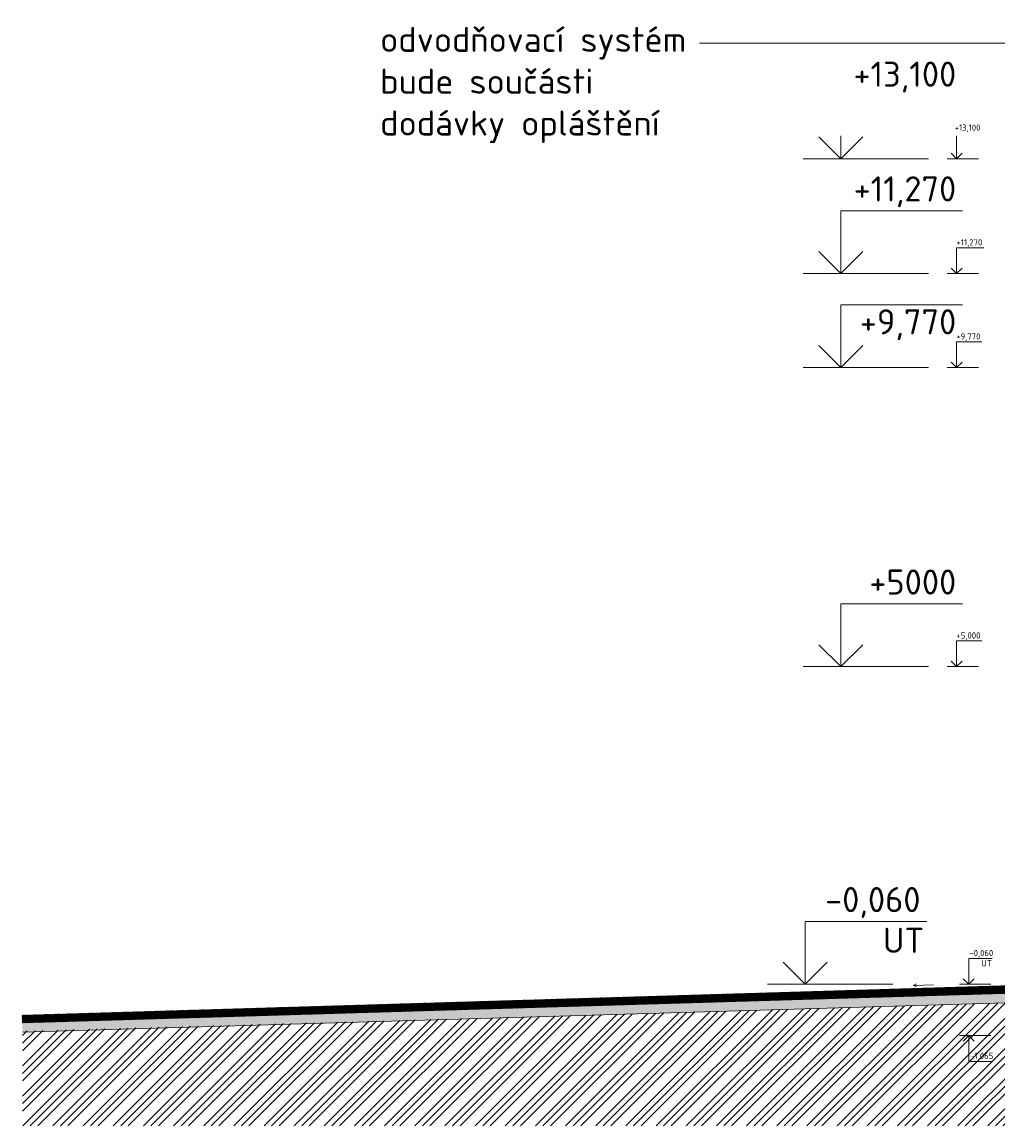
# Model space of a CAD drawing. Header units: millimetres. Extents: x -15830 to 4680139, y -28864 to 2281735.
# Tile 10 of 256: x 108819 to 124376, y 47323 to 64929. Entities that reach past the tile are written whole.
import ezdxf
from ezdxf import colors
from ezdxf.entities.mleader import LeaderData, LeaderLine
from ezdxf.enums import TextEntityAlignment as Align
from ezdxf.math import Vec2, Vec3

# ---------------------------------------------------------------- set-up
doc = ezdxf.new("R2010")
doc.units = ezdxf.units.MM
for name, color, linetype, lineweight in [('A99_N_koty-200-vysk', 6, 'Continuous', 9), ('A99_N_koty-50-vysk', 160, 'Continuous', 9), ('A99_N_txt-popis-50', 240, 'Continuous', 9), ('A99_N_txt-popis-50 @ 200', 240, 'Continuous', 9), ('A99_N_txt-popis-50 @ 50', 240, 'Continuous', 9), ('A99_S_kce-pohl', 7, 'Continuous', 5), ('A99_S_sraf', 252, 'Continuous', 9), ('A99_S_sraf @ 200', 252, 'Continuous', 9), ('A99_S_sraf @ 50', 252, 'Continuous', 9)]:
    doc.layers.add(name, color=color, linetype=linetype, lineweight=lineweight)
doc.styles.add('A99_kota', font='isocpeur.ttf', dxfattribs={"height": 2})
doc.styles.add('A99_popis', font='isocpeur.ttf')

# ---------------------------------------------------------------- blocks, each defined once
blk = doc.blocks.new('*U64')
at = {"color": 0, "linetype": 'ByBlock', "lineweight": -2}
blk.add_line((-3, 0), (7, 0), dxfattribs=at)
for points in [[(0, 0), (0, 5), (0, 5), (9.7, 5)], [(-1.75, 1.75), (0, 0), (1.75, 1.75)]]:
    blk.add_lwpolyline(points, dxfattribs=at)
at = {"color": 0, "linetype": 'ByBlock', "lineweight": -2, "style": 'A99_kota'}
blk.add_attdef('POPIS', text='', height=2, rotation=360, dxfattribs=at).set_placement((9.2, 5.5), align=Align.BOTTOM_RIGHT)
blk.add_attdef('VYSKA', text='', height=2, rotation=360, dxfattribs=at).set_placement((9.2, 4.25), align=Align.TOP_RIGHT)
blk = doc.blocks.new('*U35')
at = {"color": 0, "linetype": 'ByBlock', "lineweight": -2}
blk.add_line((-3, 0), (7, 0), dxfattribs=at)
for points in [[(0, 0), (0, 5), (0, 5), (9.7, 5)], [(-1.75, 1.75), (0, 0), (1.75, 1.75)]]:
    blk.add_lwpolyline(points, dxfattribs=at)
at = {"color": 0, "linetype": 'ByBlock', "lineweight": -2, "style": 'A99_kota'}
for tag, p in [('VYSKA', (9.2, 7.75)), ('POPIS', (9.2, 4.5))]:
    blk.add_attdef(tag, text='', height=2, dxfattribs=at).set_placement(p, align=Align.TOP_RIGHT)
blk = doc.blocks.new('*U37')
at = {"color": 0, "linetype": 'ByBlock', "lineweight": -2}
blk.add_line((-3, 0), (7, 0), dxfattribs=at)
for points in [[(0, 0), (0, 5), (0, 5), (9.7, 5)], [(-1.75, 1.75), (0, 0), (1.75, 1.75)]]:
    blk.add_lwpolyline(points, dxfattribs=at)
at = {"color": 0, "linetype": 'ByBlock', "lineweight": -2, "style": 'A99_kota'}
for tag, p in [('VYSKA', (9.2, 7.75)), ('POPIS', (9.2, 4.5))]:
    blk.add_attdef(tag, text='', height=2, dxfattribs=at).set_placement(p, align=Align.TOP_RIGHT)
blk = doc.blocks.new('*U38')
at = {"color": 0, "linetype": 'ByBlock', "lineweight": -2}
blk.add_line((-3, 0), (7, 0), dxfattribs=at)
for points in [[(0, 0), (0, 8.2), (0, 8.2), (7.5, 8.2)], [(-1.75, 1.75), (0, 0), (1.75, 1.75)]]:
    blk.add_lwpolyline(points, dxfattribs=at)
at = {"color": 0, "linetype": 'ByBlock', "lineweight": -2, "style": 'A99_kota'}
for tag, p in [('VYSKA', (7.8, 10.95)), ('POPIS', (7, 7.7))]:
    blk.add_attdef(tag, text='', height=2, dxfattribs=at).set_placement(p, align=Align.TOP_RIGHT)
blk = doc.blocks.new('*U40')
at = {"color": 0, "linetype": 'ByBlock', "lineweight": -2}
blk.add_line((-3, 0), (7, 0), dxfattribs=at)
for points in [[(0, 0), (0, 8.2), (0, 8.2), (8.1, 8.2)], [(-1.75, 1.75), (0, 0), (1.75, 1.75)]]:
    blk.add_lwpolyline(points, dxfattribs=at)
at = {"color": 0, "linetype": 'ByBlock', "lineweight": -2, "style": 'A99_kota'}
for tag, p in [('VYSKA', (7.6, 10.95)), ('POPIS', (7.6, 7.7))]:
    blk.add_attdef(tag, text='', height=2, dxfattribs=at).set_placement(p, align=Align.TOP_RIGHT)
blk = doc.blocks.new('*U41')
at = {"color": 0, "linetype": 'ByBlock', "lineweight": -2}
blk.add_line((-3, 0), (7, 0), dxfattribs=at)
for points in [[(0, 0), (0, 8.2), (0, 8.2), (8.7, 8.2)], [(-1.75, 1.75), (0, 0), (1.75, 1.75)]]:
    blk.add_lwpolyline(points, dxfattribs=at)
at = {"color": 0, "linetype": 'ByBlock', "lineweight": -2, "style": 'A99_kota'}
for tag, p in [('VYSKA', (8.2, 10.95)), ('POPIS', (8.2, 7.7))]:
    blk.add_attdef(tag, text='', height=2, dxfattribs=at).set_placement(p, align=Align.TOP_RIGHT)
blk = doc.blocks.new('*U67')
at = {"color": 0, "linetype": 'ByBlock', "lineweight": -2}
blk.add_line((-3, 0), (7, 0), dxfattribs=at)
for points in [[(-1.75, -1.75), (0, 0), (1.75, -1.75)], [(0, 0), (0, -8.2), (0, -8.2), (7.5, -8.2)]]:
    blk.add_lwpolyline(points, dxfattribs=at)
at = {"color": 0, "linetype": 'ByBlock', "lineweight": -2, "style": 'A99_kota'}
for tag, p in [('VYSKA', (7.8, -5.45)), ('POPIS', (7, -8.7))]:
    blk.add_attdef(tag, text='', height=2, dxfattribs=at).set_placement(p, align=Align.TOP_RIGHT)
blk = doc.blocks.new('*U1023')
at = {"layer": 'A99_S_sraf @ 200', "linetype": 'Continuous', "lineweight": 0}
h = blk.add_hatch(dxfattribs=at)
h.set_pattern_fill('AR-CONC', color=256, scale=15, angle=-90, style=2)
h.set_pattern_definition([(320, (126311.63, 268613.25), (-9.41282, -107.589027), [11.25, -123.75]), (265, (126311.63, 268613.25), (112.82882, 20.8127), [9, -99]), (10.4514, (126310.85, 268604.29), (103.41593, -86.776407), [9.56103, -105.171317]), (316.1842, (126341.63, 268613.25), (-24.82785, -160.08616), [16.875, -185.625]), (6.6356, (126339.56, 268599.91), (146.11768, -140.19941), [14.34154, -157.75695]), (261.1842, (126341.63, 268613.25), (146.11779, -140.19929), [13.5, -148.5]), (291, (126334.13, 268598.25), (-60.392834, -89.536058), [11.25, -123.75]), (236, (126334.13, 268598.25), (108.772507, -36.4973), [9, -99]), (341.4514, (126329.1, 268590.79), (48.379575, -126.033394), [9.56103, -105.171317]), (307.5, (126311.633, 268613.252), (49.934078, -1.823978), [0, -97.8, 0, -100.5, 0, -99.375]), (277.5, (126311.633, 268613.25), (59.161757, -39.46043), [0, -57.3, 0, -95.55, 0, -37.875]), (237.5, (126311.633, 268646.702), (-3.383231, -80.0733654), [0, -37.5, 0, -117, 0, -155.25]), (227.5, (126311.63, 268661.7), (15.015747, -87.477925), [0, -48.75, 0, -77.7, 0, -110.25])])
h.paths.add_polyline_path([(121286, 49341), (108823, 48967), (108827, 48817), (121288, 49191), (124861, 49298), (124818, 49447)])
at = {"layer": 'A99_S_sraf @ 50', "linetype": 'Continuous', "lineweight": 0}
h = blk.add_hatch(dxfattribs=at)
h.set_pattern_fill('AR-CONC', color=256, scale=15, angle=-90, style=2)
h.set_pattern_definition([(320, (126311.633, 268613.252), (-2.353205, -26.8972568), [2.8125, -30.9375]), (265, (126311.633, 268613.252), (28.207205, 5.203175), [2.25, -24.75]), (10.4514, (126311.437, 268611.01), (25.8539828, -21.6941018), [2.390257, -26.2928292]), (316.1842, (126319.133, 268613.252), (-6.206963, -40.0215393), [4.21875, -46.40625]), (6.6356, (126318.616, 268609.917), (36.52942, -35.0498515), [3.585386, -39.4392375]), (261.1842, (126319.133, 268613.25), (36.5294475, -35.049823), [3.375, -37.125]), (291, (126317.258, 268609.502), (-15.0982084, -22.3840145), [2.8125, -30.9375]), (236, (126317.258, 268609.502), (27.1931267, -9.124325), [2.25, -24.75]), (341.4514, (126316, 268607.637), (12.0948936, -31.5083486), [2.390257, -26.2928292]), (307.5, (126311.633, 268613.252), (12.4835195, -0.45599457), [0, -24.45, 0, -25.125, 0, -24.84375]), (277.5, (126311.633, 268613.252), (14.7904392, -9.86510765), [0, -14.325, 0, -23.8875, 0, -9.46875]), (237.5, (126311.633, 268621.615), (-0.8458077, -20.01834136), [0, -9.375, 0, -29.25, 0, -38.8125]), (227.5, (126311.633, 268625.365), (3.7539368, -21.8694814), [0, -12.1875, 0, -19.425, 0, -27.5625])])
h.paths.add_polyline_path([(121286, 49341), (108823, 48967), (108827, 48817), (121288, 49191), (124861, 49298), (124818, 49447)])
blk = doc.blocks.new('*U1034')
at = {"layer": 'A99_S_sraf @ 200', "linetype": 'Continuous', "lineweight": 0, "ltscale": 8}
h = blk.add_hatch(dxfattribs=at)
h.set_pattern_fill('ZDIVO-STR_PEV', color=256, scale=5, style=2)
h.set_pattern_definition([(45, (103432.846, 99904.264), (-10.6066017, 10.6066017), []), (45, (103439.917, 99904.264), (-10.6066017, 10.6066017), []), (135, (103432.846, 99904.264), (-7.0710678, -7.0710678), [])])
h.paths.add_polyline_path([(108819, 49087), (108821, 49037), (124798, 49516), (124784, 49566)])
at = {"layer": 'A99_S_sraf @ 50', "linetype": 'Continuous', "lineweight": 0, "ltscale": 8}
h = blk.add_hatch(dxfattribs=at)
h.set_pattern_fill('ZDIVO-STR_PEV', color=256, scale=5, style=2)
h.set_pattern_definition([(45, (120591.9363, 226436.005), (-2.65165043, 2.65165043), []), (45, (120593.704, 226436.005), (-2.65165043, 2.65165043), []), (135, (120591.9363, 226436.005), (-1.767766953, -1.767766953), [])])
h.paths.add_polyline_path([(108819, 49087), (108821, 49037), (124798, 49516), (124784, 49566)])
blk = doc.blocks.new('*U1035')
at = {"layer": 'A99_S_sraf @ 200', "linetype": 'Continuous', "lineweight": 0, "ltscale": 8}
h = blk.add_hatch(dxfattribs=at)
h.set_pattern_fill('ZEM_OBECNE', color=256, scale=10, angle=-30, style=2)
h.set_pattern_definition([(15, (126311.633, 268613.252), (-5.1763809, 19.3185165), [])])
h.paths.add_polyline_path([(108821, 49037), (108823, 48967), (124818, 49447), (124798, 49516)])
at = {"layer": 'A99_S_sraf @ 50', "linetype": 'Continuous', "lineweight": 0, "ltscale": 8}
h = blk.add_hatch(dxfattribs=at)
h.set_pattern_fill('ZEM_OBECNE', color=256, scale=10, angle=-30, style=2)
h.set_pattern_definition([(15, (126311.633, 268613.252), (-1.29409523, 4.82962913), [])])
h.paths.add_polyline_path([(108821, 49037), (108823, 48967), (124818, 49447), (124798, 49516)])
blk = doc.blocks.new('*U1031')
at = {"layer": 'A99_N_txt-popis-50 @ 50', "lineweight": 9}
ml = blk.add_multileader_mtext('Standard', dxfattribs=at)
ml.set_content('\\A1;{\\C256;odvodňovací systém \\Pbude součásti \\Pdodávky opláštění}', color=1, style='A99_popis')
ml.set_leader_properties(color=256, linetype='ByLayer', lineweight=-1)
ml.build(insert=Vec2(0, 0))
ml.multileader.update_dxf_attribs({"dogleg_length": 1, "arrow_head_size": 75, "scale": 50})
ctx = ml.context
ctx.base_point, ctx.scale, ctx.char_height, ctx.arrow_head_size, ctx.landing_gap_size, ctx.plane_origin = Vec3(123700, 63924), 50, 100, 75, 62.5, Vec3(117789, 60438)
notes = []
notes.append((ctx, [(1, (1, 1, 0), (125182, 63924), (-1, 0), 146, [(0, [(125182, 62678)], 0, [])])]))
ctx.mtext.insert, ctx.mtext.width, ctx.mtext.defined_height, ctx.mtext.flow_direction = Vec3(123763, 63989), 1255, 15.9, 5
ctx.mtext.has_bg_fill, ctx.mtext.bg_color, ctx.mtext.bg_scale_factor, ctx.mtext.bg_transparency, ctx.mtext.use_window_bg_color = 1, -1073741824, 1, 0, 1
for ctx, leaders in notes:
    for number, flags, end, landing, length, lines in leaders:
        leader = LeaderData()
        leader.index, (leader.has_last_leader_line, leader.has_dogleg_vector, leader.attachment_direction) = number, flags
        leader.last_leader_point, leader.dogleg_vector, leader.dogleg_length = Vec3(end), Vec3(landing), length
        for number, points, colour, breaks in lines:
            line = LeaderLine()
            line.index, line.vertices, line.color, line.breaks = number, Vec3.list(points), colors.encode_raw_color(colour), breaks
            leader.lines.append(line)
        ctx.leaders.append(leader)
at = {"layer": 'A99_N_txt-popis-50 @ 200', "lineweight": 9}
ml = blk.add_multileader_mtext('Standard', dxfattribs=at)
ml.set_content('\\A1;{\\C256;odvodňovací systém \\Pbude součásti \\Pdodávky opláštění}', color=1, style='A99_popis')
ml.set_leader_properties(color=256, linetype='ByLayer', lineweight=-1)
ml.build(insert=Vec2(0, 0))
ml.multileader.update_dxf_attribs({"dogleg_length": 1, "arrow_head_size": 300, "scale": 200})
ctx = ml.context
ctx.base_point, ctx.scale, ctx.char_height, ctx.arrow_head_size, ctx.landing_gap_size, ctx.plane_origin = Vec3(114277, 64593), 200, 400, 300, 250, Vec3(117789, 60438)
notes = []
notes.append((ctx, [(1, (1, 1, 0), (124507, 64593), (-1, 0), 4890, [(0, [(125182, 62678)], 0, [])])]))
ctx.mtext.insert, ctx.mtext.width, ctx.mtext.defined_height, ctx.mtext.flow_direction = Vec3(114527, 64853), 5020, 63.5, 5
ctx.mtext.has_bg_fill, ctx.mtext.bg_color, ctx.mtext.bg_scale_factor, ctx.mtext.bg_transparency, ctx.mtext.use_window_bg_color = 1, -1073741824, 1, 0, 1
for ctx, leaders in notes:
    for number, flags, end, landing, length, lines in leaders:
        leader = LeaderData()
        leader.index, (leader.has_last_leader_line, leader.has_dogleg_vector, leader.attachment_direction) = number, flags
        leader.last_leader_point, leader.dogleg_vector, leader.dogleg_length = Vec3(end), Vec3(landing), length
        for number, points, colour, breaks in lines:
            line = LeaderLine()
            line.index, line.vertices, line.color, line.breaks = number, Vec3.list(points), colors.encode_raw_color(colour), breaks
            leader.lines.append(line)
        ctx.leaders.append(leader)

msp = doc.modelspace()

# ---------------------------------------------------------------- hatches: boundary and pattern name
at = {"layer": 'A99_S_sraf', "linetype": 'Continuous', "lineweight": 0}
h = msp.add_hatch(dxfattribs=at)
h.set_pattern_fill('ZEM_PUVODNI', color=256, scale=85, angle=-90)
h.set_pattern_definition([(45, (126911.63, 55308.25), (-240.4163, 240.4163), []), (45, (127031.84, 55308.25), (-240.4163, 240.4163), []), (45, (127152.05, 55308.25), (-240.4163, 240.4163), [])])
h.paths.add_polyline_path([(108826.665, 48835.896), (121285.505, 49190.847), (124861.07, 49298.114), (125032.026, 48702.972), (125341.633, 48763.252), (125711.633, 48763.252), (125711.633, 49448.252), (209961.633, 49448.252), (209961.633, 47323.252), (108824.133, 47323.252)])

# ---------------------------------------------------------------- linework, layer by layer
at = {"layer": 'A99_N_koty-50-vysk', "lineweight": 5}
for points in [[(123024.558, 49564.721), (123078.823, 49587.419)], [(123024.558, 49564.721), (123350.357, 49574.494)], [(123024.558, 49564.721), (123080.086, 49545.316)]]:
    msp.add_lwpolyline(points, dxfattribs=at)
at = {"layer": 'A99_S_kce-pohl'}
for points in [[(108819.133, 49086.977), (124784.14, 49565.927)], [(108820.632, 49037), (124798.386, 49516.332)], [(108822.731, 48967.031), (124818.331, 49446.899)], [(108827.229, 48817.098), (124861.07, 49298.114)]]:
    msp.add_lwpolyline(points, dxfattribs=at)

# ---------------------------------------------------------------- block references
at = {"layer": 'A99_N_koty-200-vysk', "lineweight": 5, "xscale": 200, "yscale": 200, "zscale": 200}
for name, p, values in [('*U35', (121871.633, 62748.252), {'VYSKA': '+13,100'}), ('*U35', (121871.633, 60918.252), {'VYSKA': '+11,270'}), ('*U37', (121871.633, 54648.252), {'VYSKA': '+5000'})]:
    msp.add_blockref(name, p, dxfattribs=at).add_auto_attribs(values)
at = {"layer": 'A99_N_koty-200-vysk', "lineweight": 5}
ref = msp.add_blockref('*U64', (121871.633, 59418.252), dxfattribs=dict(at, xscale=200, yscale=200, zscale=200))
ref.add_attrib('VYSKA', '+9,770', dxfattribs={"layer": '0', "color": 0, "linetype": 'ByBlock', "lineweight": -2, "height": 400, "style": 'A99_kota'}).set_placement((123711.633, 60348.252), align=Align.TOP_RIGHT)
ref = msp.add_blockref('*U37', (121301.633, 49583.252), dxfattribs=dict(at, xscale=200, yscale=200, zscale=200))
ref.add_attrib('VYSKA', '-0,060', dxfattribs={"layer": '0', "color": 0, "linetype": 'ByBlock', "lineweight": -2, "height": 400, "style": 'A99_kota'}).set_placement((123141.633, 51133.252), align=Align.TOP_RIGHT)
ref.add_attrib('POPIS_001', 'UT', (122541.633, 50083.252), dxfattribs={"layer": '0', "color": 0, "linetype": 'ByBlock', "lineweight": -2, "height": 400, "style": 'A99_kota'})
at = {"layer": 'A99_N_koty-50-vysk', "lineweight": 5, "xscale": 50, "yscale": 50, "zscale": 50}
for name, p, values in [('*U40', (123716.633, 62748.252), {'VYSKA': '+13,100'}), ('*U41', (123716.633, 60918.252), {'VYSKA': '+11,270'}), ('*U40', (123716.633, 59418.252), {'VYSKA': '+9,770'}), ('*U40', (123716.633, 54648.252), {'VYSKA': '+5,000'}), ('*U67', (123911.633, 48763.252), {'VYSKA': '-1,065'})]:
    msp.add_blockref(name, p, dxfattribs=at).add_auto_attribs(values)
at = {"layer": 'A99_N_koty-50-vysk', "lineweight": 5}
ref = msp.add_blockref('*U38', (123911.633, 49583.252), dxfattribs=dict(at, xscale=50, yscale=50, zscale=50))
ref.add_attrib('VYSKA', '-0,060', dxfattribs={"layer": '0', "color": 0, "linetype": 'ByBlock', "lineweight": -2, "height": 100, "style": 'A99_kota'}).set_placement((124301.633, 50130.752), align=Align.TOP_RIGHT)
ref.add_attrib('POPIS_001', 'UT', (124111.633, 49868.252), dxfattribs={"layer": '0', "color": 0, "linetype": 'ByBlock', "lineweight": -2, "height": 100, "style": 'A99_kota'})
at = {"layer": 'A99_S_sraf'}
for name in ['*U1034', '*U1035', '*U1023']:
    msp.add_blockref(name, (0, 0), dxfattribs=at)

# ---------------------------------------------------------------- next in the draw order: block references
at = {"layer": 'A99_N_txt-popis-50'}
msp.add_blockref('*U1031', (0, 0), dxfattribs=at)

doc.saveas('drawing.dxf')
